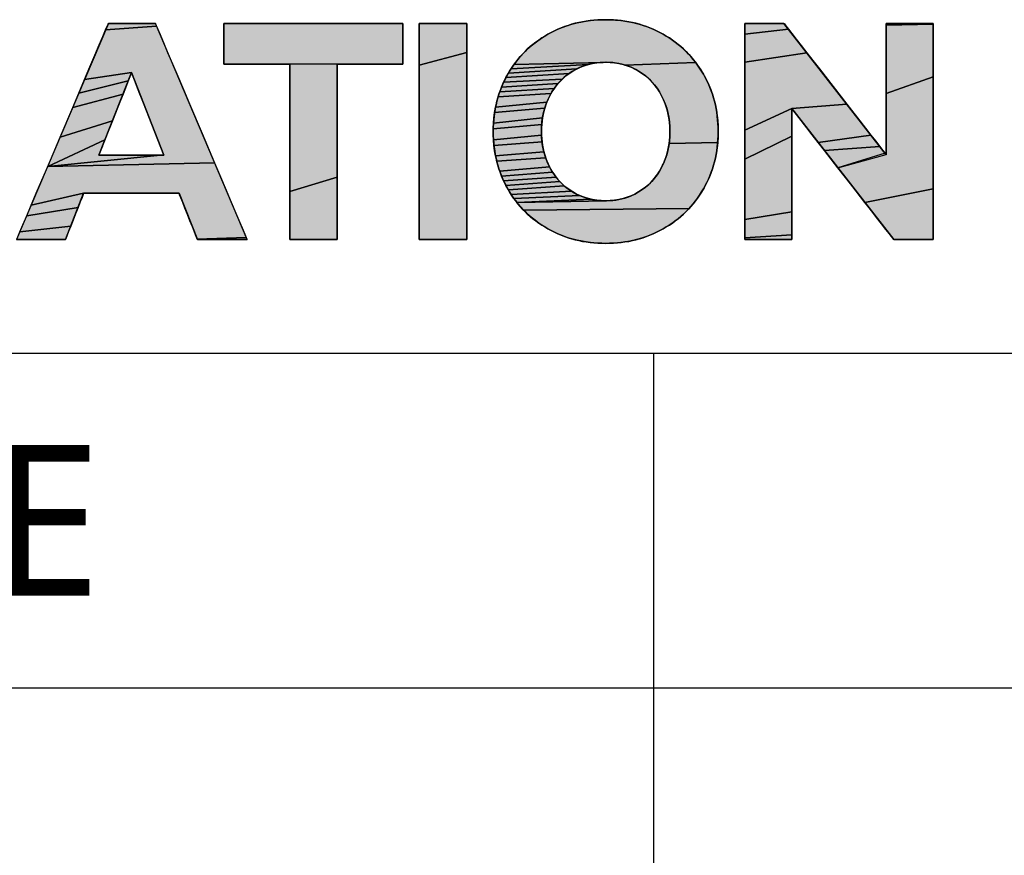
# Model space of a CAD drawing. Header units: millimetres. Extents: x 0 to 1188, y 0 to 840.
# Tile 18 of 38: x 1083 to 1106, y 136 to 156. Entities that reach past the tile are written whole.
import ezdxf

# ---------------------------------------------------------------- set-up
doc = ezdxf.new("R2010")
doc.units = ezdxf.units.MM
doc.header["$LTSCALE"] = 65.34
doc.layers.add('00_TOPRB0700WD-C-FORMAT', color=7, linetype='CONTINUOUS')
doc.styles.add('TEXTSTYLE_2', font='malgun.ttf')

# ---------------------------------------------------------------- blocks, each defined once
blk = doc.blocks.new('MXON2_BL1', base_point=(1078.435, 160.164))
at = {"layer": '00_TOPRB0700WD-C-FORMAT', "linetype": 'Continuous'}
for points in [[(1086.15, 155.753), (1086.211, 155.608), (1086.293, 155.416), (1086.392, 155.182), (1086.506, 154.913), (1086.633, 154.615), (1086.769, 154.293), (1086.913, 153.954), (1087.213, 153.248), (1087.511, 152.545), (1083.526, 152.46), (1086.222, 152.724), (1086.251, 152.724), (1086.274, 152.724), (1086.29, 152.724), (1086.301, 152.724), (1086.304, 152.724), (1086.302, 152.728), (1086.297, 152.742), (1086.289, 152.763), (1086.278, 152.792), (1086.263, 152.828), (1086.247, 152.87), (1086.228, 152.919), (1086.206, 152.974), (1086.158, 153.097), (1086.103, 153.237), (1086.044, 153.389), (1085.981, 153.549), (1085.852, 153.877), (1085.789, 154.037), (1085.73, 154.189), (1085.675, 154.329), (1085.627, 154.453), (1085.605, 154.507), (1085.586, 154.556), (1085.57, 154.598), (1085.555, 154.634), (1085.544, 154.663), (1085.536, 154.685), (1085.531, 154.698), (1085.529, 154.702), (1084.407, 154.536), (1084.536, 154.841), (1084.654, 155.118), (1084.757, 155.361), (1084.843, 155.564), (1084.91, 155.722), (1086.127, 155.806)], [(1086.098, 155.876), (1086.101, 155.868), (1086.111, 155.844), (1086.127, 155.806), (1084.91, 155.722), (1084.954, 155.827), (1084.968, 155.858), (1084.974, 155.874), (1084.979, 155.876), (1085.025, 155.876), (1085.112, 155.876), (1085.232, 155.876), (1085.374, 155.876), (1085.527, 155.876), (1085.68, 155.876), (1085.824, 155.876), (1085.947, 155.876), (1086.039, 155.876), (1086.091, 155.876)], [(1092.01, 155.875), (1092.01, 155.84), (1092.01, 155.768), (1092.01, 155.667), (1092.01, 155.546), (1092.01, 155.414), (1092.01, 155.281), (1092.01, 155.154), (1092.01, 155.045), (1092.01, 154.961), (1092.01, 154.911), (1088.644, 154.902), (1088.428, 154.902), (1088.218, 154.902), (1088.029, 154.902), (1087.876, 154.902), (1087.818, 154.902), (1087.774, 154.902), (1087.746, 154.902), (1087.736, 154.902), (1087.736, 154.925), (1087.736, 154.988), (1087.736, 155.083), (1087.736, 155.2), (1087.736, 155.33), (1087.736, 155.464), (1087.736, 155.593), (1087.736, 155.708), (1087.736, 155.799), (1087.736, 155.858), (1087.738, 155.876), (1087.777, 155.876), (1087.864, 155.876), (1087.994, 155.876), (1088.162, 155.876), (1088.363, 155.876), (1088.592, 155.876), (1088.844, 155.876), (1089.115, 155.876), (1089.689, 155.876), (1090.277, 155.876), (1090.836, 155.876), (1091.093, 155.876), (1091.329, 155.876), (1091.537, 155.876), (1091.714, 155.876), (1091.854, 155.876), (1091.952, 155.876), (1092.004, 155.876)], [(1093.538, 155.876), (1093.538, 155.866), (1093.538, 155.837), (1093.538, 155.789), (1093.538, 155.724), (1093.538, 155.643), (1093.538, 155.547), (1093.538, 155.436), (1093.538, 155.313), (1093.538, 155.178), (1092.401, 154.875), (1092.401, 155.178), (1092.401, 155.313), (1092.401, 155.436), (1092.401, 155.547), (1092.401, 155.643), (1092.401, 155.724), (1092.401, 155.789), (1092.401, 155.837), (1092.401, 155.866), (1092.403, 155.876), (1092.42, 155.876), (1092.453, 155.876), (1092.498, 155.876), (1092.622, 155.876), (1092.776, 155.876), (1092.948, 155.876), (1093.121, 155.876), (1093.281, 155.876), (1093.414, 155.876), (1093.465, 155.876), (1093.504, 155.876), (1093.529, 155.876)], [(1096.691, 155.96), (1096.826, 155.965), (1096.96, 155.963), (1097.093, 155.956), (1097.223, 155.944), (1097.35, 155.926), (1097.475, 155.903), (1097.598, 155.874), (1097.719, 155.84), (1097.837, 155.8), (1097.953, 155.755), (1098.067, 155.704), (1098.178, 155.648), (1098.287, 155.586), (1098.392, 155.521), (1098.492, 155.451), (1098.589, 155.377), (1098.681, 155.298), (1098.769, 155.216), (1098.853, 155.129), (1098.933, 155.039), (1099.009, 154.944), (1097.317, 154.881), (1097.248, 154.9), (1097.177, 154.916), (1097.104, 154.929), (1097.03, 154.938), (1096.955, 154.943), (1096.879, 154.946), (1096.802, 154.945), (1094.669, 154.895), (1094.742, 154.992), (1094.82, 155.085), (1094.901, 155.173), (1094.987, 155.258), (1095.077, 155.338), (1095.171, 155.414), (1095.27, 155.486), (1095.372, 155.554), (1095.479, 155.618), (1095.589, 155.677), (1095.702, 155.73), (1095.817, 155.778), (1095.934, 155.821), (1096.054, 155.858), (1096.177, 155.889), (1096.302, 155.915), (1096.429, 155.936), (1096.559, 155.951)], [(1101.112, 155.876), (1101.129, 155.864), (1101.165, 155.818), (1101.226, 155.739), (1100.182, 155.618), (1100.182, 155.758), (1100.182, 155.846), (1100.182, 155.868), (1100.182, 155.876), (1100.188, 155.876), (1100.229, 155.876), (1100.303, 155.876), (1100.403, 155.876), (1100.519, 155.876), (1100.644, 155.876), (1100.77, 155.876), (1100.888, 155.876), (1100.989, 155.876), (1101.067, 155.876)], [(1104.685, 155.875), (1104.685, 155.861), (1103.563, 155.83), (1103.563, 155.869), (1103.564, 155.876), (1103.599, 155.876), (1103.678, 155.876), (1103.789, 155.876), (1103.923, 155.876), (1104.071, 155.876), (1104.222, 155.876), (1104.367, 155.876), (1104.495, 155.876), (1104.597, 155.876), (1104.664, 155.876)], [(1104.685, 155.832), (1104.685, 155.734), (1104.685, 155.585), (1104.685, 155.391), (1104.685, 155.158), (1104.685, 154.892), (1104.685, 154.598), (1103.563, 154.202), (1103.563, 154.624), (1103.563, 155.025), (1103.563, 155.209), (1103.563, 155.378), (1103.563, 155.528), (1103.563, 155.655), (1103.563, 155.757), (1103.563, 155.83), (1104.685, 155.861)], [(1101.31, 155.632), (1101.413, 155.5), (1101.533, 155.346), (1101.667, 155.173), (1100.182, 154.948), (1100.182, 155.208), (1100.182, 155.433), (1100.182, 155.618), (1101.226, 155.739)], [(1093.538, 155.031), (1093.538, 154.709), (1093.538, 154.357), (1093.538, 153.981), (1093.538, 153.193), (1093.538, 152.414), (1093.538, 152.049), (1093.538, 151.71), (1093.538, 151.407), (1093.538, 151.272), (1093.538, 151.149), (1093.538, 151.038), (1093.538, 150.942), (1093.538, 150.861), (1093.538, 150.796), (1093.538, 150.748), (1093.538, 150.719), (1093.519, 150.709), (1093.487, 150.709), (1093.441, 150.709), (1093.384, 150.709), (1093.243, 150.709), (1093.078, 150.709), (1092.904, 150.709), (1092.735, 150.709), (1092.587, 150.709), (1092.474, 150.709), (1092.435, 150.709), (1092.41, 150.709), (1092.401, 150.709), (1092.401, 150.719), (1092.401, 150.748), (1092.401, 150.796), (1092.401, 150.861), (1092.401, 150.942), (1092.401, 151.038), (1092.401, 151.149), (1092.401, 151.272), (1092.401, 151.407), (1092.401, 151.554), (1092.401, 151.875), (1092.401, 152.228), (1092.401, 152.604), (1092.401, 152.995), (1092.401, 153.787), (1092.401, 154.171), (1092.401, 154.536), (1092.401, 154.875), (1093.538, 155.178)], [(1101.812, 154.986), (1101.967, 154.788), (1102.292, 154.371), (1102.62, 153.95), (1101.306, 153.843), (1100.182, 153.327), (1100.182, 154.017), (1100.182, 154.347), (1100.182, 154.659), (1100.182, 154.948), (1101.667, 155.173)], [(1088.644, 154.902), (1092.01, 154.911), (1092.005, 154.902), (1091.982, 154.902), (1091.942, 154.902), (1091.819, 154.902), (1091.652, 154.902), (1091.454, 154.902), (1091.242, 154.902), (1091.028, 154.902), (1090.828, 154.902), (1090.656, 154.902), (1090.527, 154.902), (1090.483, 154.902), (1090.455, 154.902), (1090.446, 154.902), (1090.446, 154.876), (1090.446, 154.802), (1090.446, 154.684), (1090.446, 154.528), (1090.446, 154.339), (1090.446, 154.121), (1090.446, 153.878), (1090.446, 153.617), (1090.446, 153.342), (1090.446, 152.769), (1090.446, 152.199), (1089.309, 151.861), (1089.309, 152.41), (1089.309, 152.986), (1089.309, 153.55), (1089.309, 153.815), (1089.309, 154.062), (1089.309, 154.287), (1089.309, 154.484), (1089.309, 154.649), (1089.309, 154.776), (1089.309, 154.862), (1089.309, 154.9), (1089.303, 154.902), (1089.28, 154.902), (1089.24, 154.902), (1089.185, 154.902), (1089.037, 154.902), (1088.852, 154.902)], [(1096.233, 154.819), (1096.168, 154.788), (1094.535, 154.689), (1094.6, 154.794), (1096.437, 154.891), (1096.367, 154.87), (1096.3, 154.846)], [(1096.507, 154.909), (1096.437, 154.891), (1094.6, 154.794), (1094.669, 154.895), (1096.802, 154.945), (1096.726, 154.941), (1096.652, 154.934), (1096.579, 154.923)], [(1097.317, 154.881), (1099.009, 154.944), (1099.08, 154.845), (1099.148, 154.742), (1099.211, 154.635), (1099.27, 154.524), (1099.322, 154.412), (1099.369, 154.297), (1099.411, 154.18), (1099.447, 154.06), (1099.477, 153.938), (1099.502, 153.814), (1099.522, 153.687), (1099.536, 153.558), (1099.544, 153.427), (1099.547, 153.293), (1099.544, 153.159), (1099.536, 153.027), (1098.376, 153.004), (1098.385, 153.084), (1098.392, 153.167), (1098.395, 153.25), (1098.395, 153.335), (1098.392, 153.419), (1098.385, 153.501), (1098.376, 153.581), (1098.363, 153.66), (1098.347, 153.737), (1098.329, 153.812), (1098.306, 153.886), (1098.281, 153.958), (1098.253, 154.029), (1098.221, 154.098), (1098.187, 154.165), (1098.15, 154.23), (1098.11, 154.293), (1098.068, 154.352), (1098.024, 154.41), (1097.977, 154.464), (1097.928, 154.516), (1097.876, 154.565), (1097.822, 154.612), (1097.766, 154.656), (1097.707, 154.697), (1097.646, 154.736), (1097.583, 154.771), (1097.518, 154.804), (1097.453, 154.833), (1097.386, 154.859)], [(1085.471, 154.556), (1085.452, 154.507), (1084.268, 154.21), (1084.407, 154.536), (1085.529, 154.702), (1085.527, 154.698), (1085.522, 154.685), (1085.513, 154.663), (1085.502, 154.634), (1085.488, 154.598)], [(1095.87, 154.589), (1095.817, 154.541), (1094.42, 154.469), (1094.475, 154.58), (1095.983, 154.677), (1095.925, 154.634)], [(1096.043, 154.717), (1095.983, 154.677), (1094.475, 154.58), (1094.535, 154.689), (1096.168, 154.788), (1096.105, 154.754)], [(1104.685, 154.282), (1104.685, 153.606), (1104.685, 152.91), (1104.685, 152.238), (1104.685, 151.926), (1103.054, 151.599), (1102.739, 152.003), (1102.41, 152.426), (1103.56, 152.742), (1103.563, 152.746), (1103.563, 152.786), (1103.563, 152.858), (1103.563, 152.96), (1103.563, 153.087), (1103.563, 153.237), (1103.563, 153.406), (1103.563, 153.787), (1103.563, 154.202), (1104.685, 154.598)], [(1085.381, 154.329), (1085.326, 154.189), (1084.123, 153.867), (1084.268, 154.21), (1085.452, 154.507), (1085.43, 154.453)], [(1095.673, 154.381), (1095.63, 154.323), (1094.327, 154.239), (1094.371, 154.355), (1095.719, 154.437)], [(1095.767, 154.49), (1095.719, 154.437), (1094.371, 154.355), (1094.42, 154.469), (1095.817, 154.541)], [(1085.203, 153.877), (1085.073, 153.549), (1083.822, 153.159), (1084.123, 153.867), (1085.326, 154.189), (1085.266, 154.037)], [(1095.515, 154.132), (1095.482, 154.064), (1095.452, 153.994), (1094.228, 153.877), (1094.255, 154), (1094.288, 154.12), (1095.551, 154.198)], [(1095.589, 154.262), (1095.551, 154.198), (1094.288, 154.12), (1094.327, 154.239), (1095.63, 154.323)], [(1095.425, 153.923), (1095.401, 153.85), (1094.206, 153.751), (1094.228, 153.877), (1095.452, 153.994)], [(1101.306, 153.843), (1102.62, 153.95), (1102.929, 153.552), (1103.071, 153.371), (1103.199, 153.206), (1101.937, 153.033), (1101.796, 153.214), (1101.667, 153.38), (1101.554, 153.525), (1101.458, 153.648), (1101.383, 153.744), (1101.332, 153.811)], [(1095.381, 153.775), (1095.364, 153.699), (1095.349, 153.621), (1094.179, 153.493), (1094.19, 153.623), (1094.206, 153.751), (1095.401, 153.85)], [(1101.304, 153.348), (1101.304, 153.179), (1100.182, 152.636), (1100.182, 153.327), (1101.306, 153.843), (1101.304, 153.84), (1101.304, 153.8), (1101.304, 153.727), (1101.304, 153.626), (1101.304, 153.498)], [(1084.949, 153.237), (1084.894, 153.097), (1083.526, 152.46), (1083.822, 153.159), (1085.073, 153.549), (1085.009, 153.389)], [(1095.338, 153.541), (1095.33, 153.46), (1094.173, 153.36), (1094.179, 153.493), (1095.349, 153.621)], [(1095.326, 153.377), (1095.324, 153.293), (1095.326, 153.208), (1094.179, 153.093), (1094.173, 153.225), (1094.173, 153.36), (1095.33, 153.46)], [(1095.33, 153.125), (1095.338, 153.044), (1094.19, 152.962), (1094.179, 153.093), (1095.326, 153.208)], [(1101.304, 152.995), (1101.304, 152.594), (1101.304, 152.172), (1101.304, 151.757), (1101.304, 151.376), (1100.182, 151.194), (1100.182, 151.427), (1100.182, 151.693), (1100.182, 151.987), (1100.182, 152.303), (1100.182, 152.636), (1101.304, 153.179)], [(1103.313, 153.06), (1103.408, 152.937), (1102.089, 152.839), (1101.937, 153.033), (1103.199, 153.206)], [(1086.222, 152.724), (1083.526, 152.46), (1084.894, 153.097), (1084.845, 152.974), (1084.824, 152.919), (1084.804, 152.87), (1084.788, 152.828), (1084.773, 152.792), (1084.762, 152.763), (1084.753, 152.742), (1084.748, 152.728), (1084.747, 152.724), (1084.75, 152.724), (1084.76, 152.724), (1084.777, 152.724), (1084.8, 152.724), (1084.828, 152.724), (1084.862, 152.724), (1084.943, 152.724), (1085.04, 152.724), (1085.15, 152.724), (1085.27, 152.724), (1085.396, 152.724), (1085.655, 152.724), (1085.781, 152.724), (1085.9, 152.724), (1086.01, 152.724), (1086.108, 152.724), (1086.189, 152.724)], [(1095.349, 152.964), (1095.364, 152.886), (1095.381, 152.81), (1094.228, 152.709), (1094.206, 152.834), (1094.19, 152.962), (1095.338, 153.044)], [(1098.376, 153.004), (1099.536, 153.027), (1099.522, 152.898), (1099.502, 152.771), (1099.477, 152.647), (1099.447, 152.525), (1099.411, 152.405), (1099.369, 152.288), (1099.322, 152.173), (1099.27, 152.06), (1099.211, 151.95), (1099.148, 151.843), (1099.08, 151.74), (1099.009, 151.641), (1098.933, 151.546), (1098.853, 151.456), (1094.901, 151.412), (1094.82, 151.501), (1094.742, 151.593), (1096.879, 151.639), (1096.955, 151.641), (1097.03, 151.647), (1097.104, 151.656), (1097.177, 151.669), (1097.248, 151.685), (1097.317, 151.704), (1097.386, 151.726), (1097.453, 151.752), (1097.518, 151.781), (1097.583, 151.813), (1097.646, 151.849), (1097.707, 151.888), (1097.766, 151.929), (1097.822, 151.973), (1097.876, 152.02), (1097.928, 152.069), (1097.977, 152.121), (1098.024, 152.176), (1098.068, 152.233), (1098.11, 152.292), (1098.15, 152.355), (1098.187, 152.42), (1098.221, 152.487), (1098.253, 152.556), (1098.281, 152.626), (1098.306, 152.699), (1098.329, 152.773), (1098.347, 152.848), (1098.363, 152.925)], [(1103.483, 152.841), (1103.535, 152.775), (1102.41, 152.426), (1102.089, 152.839), (1103.408, 152.937)], [(1095.401, 152.735), (1095.425, 152.662), (1094.255, 152.585), (1094.228, 152.709), (1095.381, 152.81)], [(1087.511, 152.545), (1087.653, 152.21), (1087.788, 151.893), (1087.911, 151.601), (1088.022, 151.341), (1088.117, 151.117), (1088.194, 150.936), (1088.25, 150.804), (1088.269, 150.758), (1087.096, 150.724), (1087.071, 150.786), (1087.032, 150.885), (1086.982, 151.013), (1086.925, 151.158), (1086.865, 151.31), (1086.806, 151.459), (1086.753, 151.594), (1086.709, 151.706), (1086.679, 151.783), (1086.666, 151.816), (1086.658, 151.816), (1086.624, 151.816), (1086.566, 151.816), (1086.486, 151.816), (1086.387, 151.816), (1086.272, 151.816), (1086.003, 151.816), (1085.702, 151.816), (1085.388, 151.816), (1085.084, 151.816), (1084.81, 151.816), (1084.691, 151.816), (1084.588, 151.816), (1084.503, 151.816), (1084.439, 151.816), (1084.399, 151.816), (1084.385, 151.816), (1083.132, 151.533), (1083.253, 151.818), (1083.385, 152.128), (1083.526, 152.46)], [(1095.452, 152.591), (1095.482, 152.521), (1095.515, 152.453), (1094.327, 152.346), (1094.288, 152.464), (1094.255, 152.585), (1095.425, 152.662)], [(1095.551, 152.387), (1095.589, 152.323), (1094.371, 152.23), (1094.327, 152.346), (1095.515, 152.453)], [(1095.63, 152.262), (1095.673, 152.204), (1094.42, 152.116), (1094.371, 152.23), (1095.589, 152.323)], [(1090.446, 151.927), (1090.446, 151.67), (1090.446, 151.433), (1090.446, 151.221), (1090.446, 151.04), (1090.446, 150.893), (1090.446, 150.786), (1090.446, 150.723), (1090.445, 150.709), (1090.435, 150.709), (1090.377, 150.709), (1090.279, 150.709), (1090.151, 150.709), (1090.004, 150.709), (1089.848, 150.709), (1089.694, 150.709), (1089.553, 150.709), (1089.435, 150.709), (1089.35, 150.709), (1089.31, 150.709), (1089.309, 150.715), (1089.309, 150.766), (1089.309, 150.862), (1089.309, 151), (1089.309, 151.173), (1089.309, 151.378), (1089.309, 151.608), (1089.309, 151.861), (1090.446, 152.199)], [(1095.719, 152.148), (1095.767, 152.095), (1094.475, 152.005), (1094.42, 152.116), (1095.673, 152.204)], [(1095.817, 152.044), (1095.87, 151.996), (1094.535, 151.896), (1094.475, 152.005), (1095.767, 152.095)], [(1095.983, 151.908), (1096.043, 151.868), (1094.6, 151.791), (1094.535, 151.896), (1095.87, 151.996), (1095.925, 151.951)], [(1084.304, 151.61), (1084.251, 151.477), (1083.026, 151.281), (1083.132, 151.533), (1084.385, 151.816), (1084.374, 151.79), (1084.346, 151.718)], [(1096.168, 151.797), (1096.233, 151.766), (1094.669, 151.69), (1094.6, 151.791), (1096.043, 151.868), (1096.105, 151.831)], [(1096.437, 151.694), (1096.507, 151.676), (1094.742, 151.593), (1094.669, 151.69), (1096.233, 151.766), (1096.3, 151.739), (1096.367, 151.715)], [(1104.685, 151.637), (1104.685, 151.377), (1104.685, 151.152), (1104.685, 150.966), (1104.685, 150.827), (1104.685, 150.739), (1104.685, 150.717), (1104.685, 150.709), (1104.663, 150.709), (1104.604, 150.709), (1104.516, 150.709), (1104.407, 150.709), (1104.285, 150.709), (1104.159, 150.709), (1104.036, 150.709), (1103.926, 150.709), (1103.835, 150.709), (1103.773, 150.709), (1103.747, 150.709), (1103.738, 150.721), (1103.702, 150.767), (1103.64, 150.846), (1103.557, 150.953), (1103.454, 151.085), (1103.334, 151.239), (1103.2, 151.412), (1103.054, 151.599), (1104.685, 151.926)], [(1096.879, 151.639), (1094.742, 151.593), (1096.507, 151.676), (1096.579, 151.662), (1096.652, 151.651), (1096.726, 151.644), (1096.802, 151.64)], [(1084.193, 151.329), (1084.134, 151.177), (1084.076, 151.03), (1082.863, 150.898), (1082.935, 151.067), (1083.026, 151.281), (1084.251, 151.477)], [(1098.853, 151.456), (1098.769, 151.369), (1098.681, 151.287), (1098.589, 151.209), (1098.492, 151.134), (1098.392, 151.065), (1098.287, 150.999), (1098.178, 150.937), (1098.067, 150.881), (1097.953, 150.83), (1097.837, 150.785), (1097.719, 150.745), (1097.598, 150.711), (1097.475, 150.682), (1097.35, 150.659), (1097.223, 150.641), (1097.093, 150.629), (1096.96, 150.622), (1096.826, 150.62), (1096.691, 150.625), (1096.559, 150.634), (1096.429, 150.649), (1096.302, 150.67), (1096.177, 150.696), (1096.054, 150.727), (1095.934, 150.764), (1095.817, 150.807), (1095.702, 150.855), (1095.589, 150.908), (1095.479, 150.967), (1095.372, 151.031), (1095.27, 151.099), (1095.171, 151.171), (1095.077, 151.247), (1094.987, 151.327), (1094.901, 151.412)], [(1101.304, 151.207), (1101.304, 151.057), (1101.304, 150.93), (1101.304, 150.828), (1100.182, 150.753), (1100.182, 150.851), (1100.182, 151), (1100.182, 151.194), (1101.304, 151.376)], [(1084.025, 150.9), (1083.984, 150.796), (1083.958, 150.729), (1083.949, 150.709), (1083.915, 150.709), (1083.833, 150.709), (1083.716, 150.709), (1083.573, 150.709), (1083.416, 150.709), (1083.256, 150.709), (1083.103, 150.709), (1082.969, 150.709), (1082.864, 150.709), (1082.799, 150.709), (1082.785, 150.709), (1082.786, 150.717), (1082.796, 150.741), (1082.813, 150.779), (1082.863, 150.898), (1084.076, 151.03)], [(1101.304, 150.755), (1101.304, 150.716), (1101.291, 150.709), (1101.233, 150.709), (1101.137, 150.709), (1101.013, 150.709), (1100.871, 150.709), (1100.72, 150.709), (1100.571, 150.709), (1100.433, 150.709), (1100.317, 150.709), (1100.231, 150.709), (1100.186, 150.709), (1100.182, 150.71), (1100.182, 150.724), (1100.182, 150.753), (1101.304, 150.828)], [(1088.282, 150.727), (1088.289, 150.711), (1088.29, 150.709), (1088.279, 150.709), (1088.218, 150.709), (1088.116, 150.709), (1087.982, 150.709), (1087.828, 150.709), (1087.665, 150.709), (1087.504, 150.709), (1087.357, 150.709), (1087.233, 150.709), (1087.145, 150.709), (1087.104, 150.709), (1087.096, 150.724), (1088.269, 150.758)]]:
    blk.add_hatch(color=2, dxfattribs=at).paths.add_polyline_path(points)
at = {"layer": '00_TOPRB0700WD-C-FORMAT', "color": 2, "linetype": 'Continuous'}
for points in [[(1086.15, 155.753), (1086.211, 155.608), (1086.293, 155.416), (1086.392, 155.182), (1086.506, 154.913), (1086.633, 154.615), (1086.769, 154.293), (1086.913, 153.954), (1087.213, 153.248), (1087.511, 152.545), (1083.526, 152.46), (1086.222, 152.724), (1086.251, 152.724), (1086.274, 152.724), (1086.29, 152.724), (1086.301, 152.724), (1086.304, 152.724), (1086.302, 152.728), (1086.297, 152.742), (1086.289, 152.763), (1086.278, 152.792), (1086.263, 152.828), (1086.247, 152.87), (1086.228, 152.919), (1086.206, 152.974), (1086.158, 153.097), (1086.103, 153.237), (1086.044, 153.389), (1085.981, 153.549), (1085.852, 153.877), (1085.789, 154.037), (1085.73, 154.189), (1085.675, 154.329), (1085.627, 154.453), (1085.605, 154.507), (1085.586, 154.556), (1085.57, 154.598), (1085.555, 154.634), (1085.544, 154.663), (1085.536, 154.685), (1085.531, 154.698), (1085.529, 154.702), (1084.407, 154.536), (1084.536, 154.841), (1084.654, 155.118), (1084.757, 155.361), (1084.843, 155.564), (1084.91, 155.722), (1086.127, 155.806), (1086.15, 155.753)], [(1086.098, 155.876), (1086.101, 155.868), (1086.111, 155.844), (1086.127, 155.806), (1084.91, 155.722), (1084.954, 155.827), (1084.968, 155.858), (1084.974, 155.874), (1084.979, 155.876), (1085.025, 155.876), (1085.112, 155.876), (1085.232, 155.876), (1085.374, 155.876), (1085.527, 155.876), (1085.68, 155.876), (1085.824, 155.876), (1085.947, 155.876), (1086.039, 155.876), (1086.091, 155.876), (1086.098, 155.876)], [(1092.01, 155.875), (1092.01, 155.84), (1092.01, 155.768), (1092.01, 155.667), (1092.01, 155.546), (1092.01, 155.414), (1092.01, 155.281), (1092.01, 155.154), (1092.01, 155.045), (1092.01, 154.961), (1092.01, 154.911), (1088.644, 154.902), (1088.428, 154.902), (1088.218, 154.902), (1088.029, 154.902), (1087.876, 154.902), (1087.818, 154.902), (1087.774, 154.902), (1087.746, 154.902), (1087.736, 154.902), (1087.736, 154.925), (1087.736, 154.988), (1087.736, 155.083), (1087.736, 155.2), (1087.736, 155.33), (1087.736, 155.464), (1087.736, 155.593), (1087.736, 155.708), (1087.736, 155.799), (1087.736, 155.858), (1087.738, 155.876), (1087.777, 155.876), (1087.864, 155.876), (1087.994, 155.876), (1088.162, 155.876), (1088.363, 155.876), (1088.592, 155.876), (1088.844, 155.876), (1089.115, 155.876), (1089.689, 155.876), (1090.277, 155.876), (1090.836, 155.876), (1091.093, 155.876), (1091.329, 155.876), (1091.537, 155.876), (1091.714, 155.876), (1091.854, 155.876), (1091.952, 155.876), (1092.004, 155.876), (1092.01, 155.875)], [(1093.538, 155.876), (1093.538, 155.866), (1093.538, 155.837), (1093.538, 155.789), (1093.538, 155.724), (1093.538, 155.643), (1093.538, 155.547), (1093.538, 155.436), (1093.538, 155.313), (1093.538, 155.178), (1092.401, 154.875), (1092.401, 155.178), (1092.401, 155.313), (1092.401, 155.436), (1092.401, 155.547), (1092.401, 155.643), (1092.401, 155.724), (1092.401, 155.789), (1092.401, 155.837), (1092.401, 155.866), (1092.403, 155.876), (1092.42, 155.876), (1092.453, 155.876), (1092.498, 155.876), (1092.622, 155.876), (1092.776, 155.876), (1092.948, 155.876), (1093.121, 155.876), (1093.281, 155.876), (1093.414, 155.876), (1093.465, 155.876), (1093.504, 155.876), (1093.529, 155.876), (1093.538, 155.876)], [(1096.691, 155.96), (1096.826, 155.965), (1096.96, 155.963), (1097.093, 155.956), (1097.223, 155.944), (1097.35, 155.926), (1097.475, 155.903), (1097.598, 155.874), (1097.719, 155.84), (1097.837, 155.8), (1097.953, 155.755), (1098.067, 155.704), (1098.178, 155.648), (1098.287, 155.586), (1098.392, 155.521), (1098.492, 155.451), (1098.589, 155.377), (1098.681, 155.298), (1098.769, 155.216), (1098.853, 155.129), (1098.933, 155.039), (1099.009, 154.944), (1097.317, 154.881), (1097.248, 154.9), (1097.177, 154.916), (1097.104, 154.929), (1097.03, 154.938), (1096.955, 154.943), (1096.879, 154.946), (1096.802, 154.945), (1094.669, 154.895), (1094.742, 154.992), (1094.82, 155.085), (1094.901, 155.173), (1094.987, 155.258), (1095.077, 155.338), (1095.171, 155.414), (1095.27, 155.486), (1095.372, 155.554), (1095.479, 155.618), (1095.589, 155.677), (1095.702, 155.73), (1095.817, 155.778), (1095.934, 155.821), (1096.054, 155.858), (1096.177, 155.889), (1096.302, 155.915), (1096.429, 155.936), (1096.559, 155.951), (1096.691, 155.96)], [(1101.112, 155.876), (1101.129, 155.864), (1101.165, 155.818), (1101.226, 155.739), (1100.182, 155.618), (1100.182, 155.758), (1100.182, 155.846), (1100.182, 155.868), (1100.182, 155.876), (1100.188, 155.876), (1100.229, 155.876), (1100.303, 155.876), (1100.403, 155.876), (1100.519, 155.876), (1100.644, 155.876), (1100.77, 155.876), (1100.888, 155.876), (1100.989, 155.876), (1101.067, 155.876), (1101.112, 155.876)], [(1104.685, 155.875), (1104.685, 155.861), (1103.563, 155.83), (1103.563, 155.869), (1103.564, 155.876), (1103.599, 155.876), (1103.678, 155.876), (1103.789, 155.876), (1103.923, 155.876), (1104.071, 155.876), (1104.222, 155.876), (1104.367, 155.876), (1104.495, 155.876), (1104.597, 155.876), (1104.664, 155.876), (1104.685, 155.875)], [(1104.685, 155.832), (1104.685, 155.734), (1104.685, 155.585), (1104.685, 155.391), (1104.685, 155.158), (1104.685, 154.892), (1104.685, 154.598), (1103.563, 154.202), (1103.563, 154.624), (1103.563, 155.025), (1103.563, 155.209), (1103.563, 155.378), (1103.563, 155.528), (1103.563, 155.655), (1103.563, 155.757), (1103.563, 155.83), (1104.685, 155.861), (1104.685, 155.832)], [(1101.31, 155.632), (1101.413, 155.5), (1101.533, 155.346), (1101.667, 155.173), (1100.182, 154.948), (1100.182, 155.208), (1100.182, 155.433), (1100.182, 155.618), (1101.226, 155.739), (1101.31, 155.632)], [(1093.538, 155.031), (1093.538, 154.709), (1093.538, 154.357), (1093.538, 153.981), (1093.538, 153.193), (1093.538, 152.414), (1093.538, 152.049), (1093.538, 151.71), (1093.538, 151.407), (1093.538, 151.272), (1093.538, 151.149), (1093.538, 151.038), (1093.538, 150.942), (1093.538, 150.861), (1093.538, 150.796), (1093.538, 150.748), (1093.538, 150.719), (1093.519, 150.709), (1093.487, 150.709), (1093.441, 150.709), (1093.384, 150.709), (1093.243, 150.709), (1093.078, 150.709), (1092.904, 150.709), (1092.735, 150.709), (1092.587, 150.709), (1092.474, 150.709), (1092.435, 150.709), (1092.41, 150.709), (1092.401, 150.709), (1092.401, 150.719), (1092.401, 150.748), (1092.401, 150.796), (1092.401, 150.861), (1092.401, 150.942), (1092.401, 151.038), (1092.401, 151.149), (1092.401, 151.272), (1092.401, 151.407), (1092.401, 151.554), (1092.401, 151.875), (1092.401, 152.228), (1092.401, 152.604), (1092.401, 152.995), (1092.401, 153.787), (1092.401, 154.171), (1092.401, 154.536), (1092.401, 154.875), (1093.538, 155.178), (1093.538, 155.031)], [(1101.812, 154.986), (1101.967, 154.788), (1102.292, 154.371), (1102.62, 153.95), (1101.306, 153.843), (1100.182, 153.327), (1100.182, 154.017), (1100.182, 154.347), (1100.182, 154.659), (1100.182, 154.948), (1101.667, 155.173), (1101.812, 154.986)], [(1088.644, 154.902), (1092.01, 154.911), (1092.005, 154.902), (1091.982, 154.902), (1091.942, 154.902), (1091.819, 154.902), (1091.652, 154.902), (1091.454, 154.902), (1091.242, 154.902), (1091.028, 154.902), (1090.828, 154.902), (1090.656, 154.902), (1090.527, 154.902), (1090.483, 154.902), (1090.455, 154.902), (1090.446, 154.902), (1090.446, 154.876), (1090.446, 154.802), (1090.446, 154.684), (1090.446, 154.528), (1090.446, 154.339), (1090.446, 154.121), (1090.446, 153.878), (1090.446, 153.617), (1090.446, 153.342), (1090.446, 152.769), (1090.446, 152.199), (1089.309, 151.861), (1089.309, 152.41), (1089.309, 152.986), (1089.309, 153.55), (1089.309, 153.815), (1089.309, 154.062), (1089.309, 154.287), (1089.309, 154.484), (1089.309, 154.649), (1089.309, 154.776), (1089.309, 154.862), (1089.309, 154.9), (1089.303, 154.902), (1089.28, 154.902), (1089.24, 154.902), (1089.185, 154.902), (1089.037, 154.902), (1088.852, 154.902), (1088.644, 154.902)], [(1096.233, 154.819), (1096.168, 154.788), (1094.535, 154.689), (1094.6, 154.794), (1096.437, 154.891), (1096.367, 154.87), (1096.3, 154.846), (1096.233, 154.819)], [(1096.507, 154.909), (1096.437, 154.891), (1094.6, 154.794), (1094.669, 154.895), (1096.802, 154.945), (1096.726, 154.941), (1096.652, 154.934), (1096.579, 154.923), (1096.507, 154.909)], [(1097.317, 154.881), (1099.009, 154.944), (1099.08, 154.845), (1099.148, 154.742), (1099.211, 154.635), (1099.27, 154.524), (1099.322, 154.412), (1099.369, 154.297), (1099.411, 154.18), (1099.447, 154.06), (1099.477, 153.938), (1099.502, 153.814), (1099.522, 153.687), (1099.536, 153.558), (1099.544, 153.427), (1099.547, 153.293), (1099.544, 153.159), (1099.536, 153.027), (1098.376, 153.004), (1098.385, 153.084), (1098.392, 153.167), (1098.395, 153.25), (1098.395, 153.335), (1098.392, 153.419), (1098.385, 153.501), (1098.376, 153.581), (1098.363, 153.66), (1098.347, 153.737), (1098.329, 153.812), (1098.306, 153.886), (1098.281, 153.958), (1098.253, 154.029), (1098.221, 154.098), (1098.187, 154.165), (1098.15, 154.23), (1098.11, 154.293), (1098.068, 154.352), (1098.024, 154.41), (1097.977, 154.464), (1097.928, 154.516), (1097.876, 154.565), (1097.822, 154.612), (1097.766, 154.656), (1097.707, 154.697), (1097.646, 154.736), (1097.583, 154.771), (1097.518, 154.804), (1097.453, 154.833), (1097.386, 154.859), (1097.317, 154.881)], [(1085.471, 154.556), (1085.452, 154.507), (1084.268, 154.21), (1084.407, 154.536), (1085.529, 154.702), (1085.527, 154.698), (1085.522, 154.685), (1085.513, 154.663), (1085.502, 154.634), (1085.488, 154.598), (1085.471, 154.556)], [(1095.87, 154.589), (1095.817, 154.541), (1094.42, 154.469), (1094.475, 154.58), (1095.983, 154.677), (1095.925, 154.634), (1095.87, 154.589)], [(1096.043, 154.717), (1095.983, 154.677), (1094.475, 154.58), (1094.535, 154.689), (1096.168, 154.788), (1096.105, 154.754), (1096.043, 154.717)], [(1104.685, 154.282), (1104.685, 153.606), (1104.685, 152.91), (1104.685, 152.238), (1104.685, 151.926), (1103.054, 151.599), (1102.739, 152.003), (1102.41, 152.426), (1103.56, 152.742), (1103.563, 152.746), (1103.563, 152.786), (1103.563, 152.858), (1103.563, 152.96), (1103.563, 153.087), (1103.563, 153.237), (1103.563, 153.406), (1103.563, 153.787), (1103.563, 154.202), (1104.685, 154.598), (1104.685, 154.282)], [(1085.381, 154.329), (1085.326, 154.189), (1084.123, 153.867), (1084.268, 154.21), (1085.452, 154.507), (1085.43, 154.453), (1085.381, 154.329)], [(1095.673, 154.381), (1095.63, 154.323), (1094.327, 154.239), (1094.371, 154.355), (1095.719, 154.437), (1095.673, 154.381)], [(1095.767, 154.49), (1095.719, 154.437), (1094.371, 154.355), (1094.42, 154.469), (1095.817, 154.541), (1095.767, 154.49)], [(1085.203, 153.877), (1085.073, 153.549), (1083.822, 153.159), (1084.123, 153.867), (1085.326, 154.189), (1085.266, 154.037), (1085.203, 153.877)], [(1095.515, 154.132), (1095.482, 154.064), (1095.452, 153.994), (1094.228, 153.877), (1094.255, 154), (1094.288, 154.12), (1095.551, 154.198), (1095.515, 154.132)], [(1095.589, 154.262), (1095.551, 154.198), (1094.288, 154.12), (1094.327, 154.239), (1095.63, 154.323), (1095.589, 154.262)], [(1095.425, 153.923), (1095.401, 153.85), (1094.206, 153.751), (1094.228, 153.877), (1095.452, 153.994), (1095.425, 153.923)], [(1101.306, 153.843), (1102.62, 153.95), (1102.929, 153.552), (1103.071, 153.371), (1103.199, 153.206), (1101.937, 153.033), (1101.796, 153.214), (1101.667, 153.38), (1101.554, 153.525), (1101.458, 153.648), (1101.383, 153.744), (1101.332, 153.811), (1101.306, 153.843)], [(1095.381, 153.775), (1095.364, 153.699), (1095.349, 153.621), (1094.179, 153.493), (1094.19, 153.623), (1094.206, 153.751), (1095.401, 153.85), (1095.381, 153.775)], [(1101.304, 153.348), (1101.304, 153.179), (1100.182, 152.636), (1100.182, 153.327), (1101.306, 153.843), (1101.304, 153.84), (1101.304, 153.8), (1101.304, 153.727), (1101.304, 153.626), (1101.304, 153.498), (1101.304, 153.348)], [(1084.949, 153.237), (1084.894, 153.097), (1083.526, 152.46), (1083.822, 153.159), (1085.073, 153.549), (1085.009, 153.389), (1084.949, 153.237)], [(1095.338, 153.541), (1095.33, 153.46), (1094.173, 153.36), (1094.179, 153.493), (1095.349, 153.621), (1095.338, 153.541)], [(1095.326, 153.377), (1095.324, 153.293), (1095.326, 153.208), (1094.179, 153.093), (1094.173, 153.225), (1094.173, 153.36), (1095.33, 153.46), (1095.326, 153.377)], [(1095.33, 153.125), (1095.338, 153.044), (1094.19, 152.962), (1094.179, 153.093), (1095.326, 153.208), (1095.33, 153.125)], [(1101.304, 152.995), (1101.304, 152.594), (1101.304, 152.172), (1101.304, 151.757), (1101.304, 151.376), (1100.182, 151.194), (1100.182, 151.427), (1100.182, 151.693), (1100.182, 151.987), (1100.182, 152.303), (1100.182, 152.636), (1101.304, 153.179), (1101.304, 152.995)], [(1103.313, 153.06), (1103.408, 152.937), (1102.089, 152.839), (1101.937, 153.033), (1103.199, 153.206), (1103.313, 153.06)], [(1086.222, 152.724), (1083.526, 152.46), (1084.894, 153.097), (1084.845, 152.974), (1084.824, 152.919), (1084.804, 152.87), (1084.788, 152.828), (1084.773, 152.792), (1084.762, 152.763), (1084.753, 152.742), (1084.748, 152.728), (1084.747, 152.724), (1084.75, 152.724), (1084.76, 152.724), (1084.777, 152.724), (1084.8, 152.724), (1084.828, 152.724), (1084.862, 152.724), (1084.943, 152.724), (1085.04, 152.724), (1085.15, 152.724), (1085.27, 152.724), (1085.396, 152.724), (1085.655, 152.724), (1085.781, 152.724), (1085.9, 152.724), (1086.01, 152.724), (1086.108, 152.724), (1086.189, 152.724), (1086.222, 152.724)], [(1095.349, 152.964), (1095.364, 152.886), (1095.381, 152.81), (1094.228, 152.709), (1094.206, 152.834), (1094.19, 152.962), (1095.338, 153.044), (1095.349, 152.964)], [(1098.376, 153.004), (1099.536, 153.027), (1099.522, 152.898), (1099.502, 152.771), (1099.477, 152.647), (1099.447, 152.525), (1099.411, 152.405), (1099.369, 152.288), (1099.322, 152.173), (1099.27, 152.06), (1099.211, 151.95), (1099.148, 151.843), (1099.08, 151.74), (1099.009, 151.641), (1098.933, 151.546), (1098.853, 151.456), (1094.901, 151.412), (1094.82, 151.501), (1094.742, 151.593), (1096.879, 151.639), (1096.955, 151.641), (1097.03, 151.647), (1097.104, 151.656), (1097.177, 151.669), (1097.248, 151.685), (1097.317, 151.704), (1097.386, 151.726), (1097.453, 151.752), (1097.518, 151.781), (1097.583, 151.813), (1097.646, 151.849), (1097.707, 151.888), (1097.766, 151.929), (1097.822, 151.973), (1097.876, 152.02), (1097.928, 152.069), (1097.977, 152.121), (1098.024, 152.176), (1098.068, 152.233), (1098.11, 152.292), (1098.15, 152.355), (1098.187, 152.42), (1098.221, 152.487), (1098.253, 152.556), (1098.281, 152.626), (1098.306, 152.699), (1098.329, 152.773), (1098.347, 152.848), (1098.363, 152.925), (1098.376, 153.004)], [(1103.483, 152.841), (1103.535, 152.775), (1102.41, 152.426), (1102.089, 152.839), (1103.408, 152.937), (1103.483, 152.841)], [(1095.401, 152.735), (1095.425, 152.662), (1094.255, 152.585), (1094.228, 152.709), (1095.381, 152.81), (1095.401, 152.735)], [(1087.511, 152.545), (1087.653, 152.21), (1087.788, 151.893), (1087.911, 151.601), (1088.022, 151.341), (1088.117, 151.117), (1088.194, 150.936), (1088.25, 150.804), (1088.269, 150.758), (1087.096, 150.724), (1087.071, 150.786), (1087.032, 150.885), (1086.982, 151.013), (1086.925, 151.158), (1086.865, 151.31), (1086.806, 151.459), (1086.753, 151.594), (1086.709, 151.706), (1086.679, 151.783), (1086.666, 151.816), (1086.658, 151.816), (1086.624, 151.816), (1086.566, 151.816), (1086.486, 151.816), (1086.387, 151.816), (1086.272, 151.816), (1086.003, 151.816), (1085.702, 151.816), (1085.388, 151.816), (1085.084, 151.816), (1084.81, 151.816), (1084.691, 151.816), (1084.588, 151.816), (1084.503, 151.816), (1084.439, 151.816), (1084.399, 151.816), (1084.385, 151.816), (1083.132, 151.533), (1083.253, 151.818), (1083.385, 152.128), (1083.526, 152.46), (1087.511, 152.545)], [(1095.452, 152.591), (1095.482, 152.521), (1095.515, 152.453), (1094.327, 152.346), (1094.288, 152.464), (1094.255, 152.585), (1095.425, 152.662), (1095.452, 152.591)], [(1095.551, 152.387), (1095.589, 152.323), (1094.371, 152.23), (1094.327, 152.346), (1095.515, 152.453), (1095.551, 152.387)], [(1095.63, 152.262), (1095.673, 152.204), (1094.42, 152.116), (1094.371, 152.23), (1095.589, 152.323), (1095.63, 152.262)], [(1090.446, 151.927), (1090.446, 151.67), (1090.446, 151.433), (1090.446, 151.221), (1090.446, 151.04), (1090.446, 150.893), (1090.446, 150.786), (1090.446, 150.723), (1090.445, 150.709), (1090.435, 150.709), (1090.377, 150.709), (1090.279, 150.709), (1090.151, 150.709), (1090.004, 150.709), (1089.848, 150.709), (1089.694, 150.709), (1089.553, 150.709), (1089.435, 150.709), (1089.35, 150.709), (1089.31, 150.709), (1089.309, 150.715), (1089.309, 150.766), (1089.309, 150.862), (1089.309, 151), (1089.309, 151.173), (1089.309, 151.378), (1089.309, 151.608), (1089.309, 151.861), (1090.446, 152.199), (1090.446, 151.927)], [(1095.719, 152.148), (1095.767, 152.095), (1094.475, 152.005), (1094.42, 152.116), (1095.673, 152.204), (1095.719, 152.148)], [(1095.817, 152.044), (1095.87, 151.996), (1094.535, 151.896), (1094.475, 152.005), (1095.767, 152.095), (1095.817, 152.044)], [(1095.983, 151.908), (1096.043, 151.868), (1094.6, 151.791), (1094.535, 151.896), (1095.87, 151.996), (1095.925, 151.951), (1095.983, 151.908)], [(1084.304, 151.61), (1084.251, 151.477), (1083.026, 151.281), (1083.132, 151.533), (1084.385, 151.816), (1084.374, 151.79), (1084.346, 151.718), (1084.304, 151.61)], [(1096.168, 151.797), (1096.233, 151.766), (1094.669, 151.69), (1094.6, 151.791), (1096.043, 151.868), (1096.105, 151.831), (1096.168, 151.797)], [(1096.437, 151.694), (1096.507, 151.676), (1094.742, 151.593), (1094.669, 151.69), (1096.233, 151.766), (1096.3, 151.739), (1096.367, 151.715), (1096.437, 151.694)], [(1104.685, 151.637), (1104.685, 151.377), (1104.685, 151.152), (1104.685, 150.966), (1104.685, 150.827), (1104.685, 150.739), (1104.685, 150.717), (1104.685, 150.709), (1104.663, 150.709), (1104.604, 150.709), (1104.516, 150.709), (1104.407, 150.709), (1104.285, 150.709), (1104.159, 150.709), (1104.036, 150.709), (1103.926, 150.709), (1103.835, 150.709), (1103.773, 150.709), (1103.747, 150.709), (1103.738, 150.721), (1103.702, 150.767), (1103.64, 150.846), (1103.557, 150.953), (1103.454, 151.085), (1103.334, 151.239), (1103.2, 151.412), (1103.054, 151.599), (1104.685, 151.926), (1104.685, 151.637)], [(1096.879, 151.639), (1094.742, 151.593), (1096.507, 151.676), (1096.579, 151.662), (1096.652, 151.651), (1096.726, 151.644), (1096.802, 151.64), (1096.879, 151.639)], [(1084.193, 151.329), (1084.134, 151.177), (1084.076, 151.03), (1082.863, 150.898), (1082.935, 151.067), (1083.026, 151.281), (1084.251, 151.477), (1084.193, 151.329)], [(1098.853, 151.456), (1098.769, 151.369), (1098.681, 151.287), (1098.589, 151.209), (1098.492, 151.134), (1098.392, 151.065), (1098.287, 150.999), (1098.178, 150.937), (1098.067, 150.881), (1097.953, 150.83), (1097.837, 150.785), (1097.719, 150.745), (1097.598, 150.711), (1097.475, 150.682), (1097.35, 150.659), (1097.223, 150.641), (1097.093, 150.629), (1096.96, 150.622), (1096.826, 150.62), (1096.691, 150.625), (1096.559, 150.634), (1096.429, 150.649), (1096.302, 150.67), (1096.177, 150.696), (1096.054, 150.727), (1095.934, 150.764), (1095.817, 150.807), (1095.702, 150.855), (1095.589, 150.908), (1095.479, 150.967), (1095.372, 151.031), (1095.27, 151.099), (1095.171, 151.171), (1095.077, 151.247), (1094.987, 151.327), (1094.901, 151.412), (1098.853, 151.456)], [(1101.304, 151.207), (1101.304, 151.057), (1101.304, 150.93), (1101.304, 150.828), (1100.182, 150.753), (1100.182, 150.851), (1100.182, 151), (1100.182, 151.194), (1101.304, 151.376), (1101.304, 151.207)], [(1084.025, 150.9), (1083.984, 150.796), (1083.958, 150.729), (1083.949, 150.709), (1083.915, 150.709), (1083.833, 150.709), (1083.716, 150.709), (1083.573, 150.709), (1083.416, 150.709), (1083.256, 150.709), (1083.103, 150.709), (1082.969, 150.709), (1082.864, 150.709), (1082.799, 150.709), (1082.785, 150.709), (1082.786, 150.717), (1082.796, 150.741), (1082.813, 150.779), (1082.863, 150.898), (1084.076, 151.03), (1084.025, 150.9)], [(1101.304, 150.755), (1101.304, 150.716), (1101.291, 150.709), (1101.233, 150.709), (1101.137, 150.709), (1101.013, 150.709), (1100.871, 150.709), (1100.72, 150.709), (1100.571, 150.709), (1100.433, 150.709), (1100.317, 150.709), (1100.231, 150.709), (1100.186, 150.709), (1100.182, 150.71), (1100.182, 150.724), (1100.182, 150.753), (1101.304, 150.828), (1101.304, 150.755)], [(1088.282, 150.727), (1088.289, 150.711), (1088.29, 150.709), (1088.279, 150.709), (1088.218, 150.709), (1088.116, 150.709), (1087.982, 150.709), (1087.828, 150.709), (1087.665, 150.709), (1087.504, 150.709), (1087.357, 150.709), (1087.233, 150.709), (1087.145, 150.709), (1087.104, 150.709), (1087.096, 150.724), (1088.269, 150.758), (1088.282, 150.727)]]:
    blk.add_lwpolyline(points, dxfattribs=at)
at = {"layer": '00_TOPRB0700WD-C-FORMAT', "color": 7, "linetype": 'Continuous'}
for points, knots in [([(1084.385, 151.816), (1084.385, 151.816), (1083.95, 150.709), (1083.95, 150.709), (1083.95, 150.709), (1082.783, 150.709), (1082.783, 150.709), (1082.783, 150.709), (1084.975, 155.876), (1084.975, 155.876), (1084.975, 155.876), (1086.098, 155.876), (1086.098, 155.876), (1086.098, 155.876), (1088.29, 150.709), (1088.29, 150.709), (1088.29, 150.709), (1087.102, 150.709), (1087.102, 150.709), (1087.102, 150.709), (1086.666, 151.816), (1086.666, 151.816), (1086.666, 151.816), (1084.385, 151.816), (1084.385, 151.816)], [0, 0, 0, 0, 1, 1, 1, 2, 2, 2, 3, 3, 3, 4, 4, 4, 5, 5, 5, 6, 6, 6, 7, 7, 7, 8, 8, 8, 8]), ([(1087.736, 154.902), (1087.736, 154.902), (1087.736, 155.876), (1087.736, 155.876), (1087.736, 155.876), (1092.01, 155.876), (1092.01, 155.876), (1092.01, 155.876), (1092.01, 154.902), (1092.01, 154.902), (1092.01, 154.902), (1090.446, 154.902), (1090.446, 154.902), (1090.446, 154.902), (1090.446, 150.709), (1090.446, 150.709), (1090.446, 150.709), (1089.309, 150.709), (1089.309, 150.709), (1089.309, 150.709), (1089.309, 154.902), (1089.309, 154.902), (1089.309, 154.902), (1087.736, 154.902), (1087.736, 154.902)], [0, 0, 0, 0, 1, 1, 1, 2, 2, 2, 3, 3, 3, 4, 4, 4, 5, 5, 5, 6, 6, 6, 7, 7, 7, 8, 8, 8, 8]), ([(1087.736, 154.902), (1087.736, 154.902), (1089.309, 154.902), (1089.309, 154.902), (1089.309, 154.902), (1089.309, 150.709), (1089.309, 150.709), (1089.309, 150.709), (1090.446, 150.709), (1090.446, 150.709), (1090.446, 150.709), (1090.446, 154.902), (1090.446, 154.902), (1090.446, 154.902), (1092.01, 154.902), (1092.01, 154.902), (1092.01, 154.902), (1092.01, 155.876), (1092.01, 155.876), (1092.01, 155.876), (1087.736, 155.876), (1087.736, 155.876), (1087.736, 155.876), (1087.736, 154.902), (1087.736, 154.902)], [0, 0, 0, 0, 1, 1, 1, 2, 2, 2, 3, 3, 3, 4, 4, 4, 5, 5, 5, 6, 6, 6, 7, 7, 7, 8, 8, 8, 8]), ([(1093.538, 155.876), (1093.538, 155.876), (1093.538, 150.709), (1093.538, 150.709), (1093.538, 150.709), (1092.401, 150.709), (1092.401, 150.709), (1092.401, 150.709), (1092.401, 155.876), (1092.401, 155.876), (1092.401, 155.876), (1093.538, 155.876), (1093.538, 155.876)], [0, 0, 0, 0, 1, 1, 1, 2, 2, 2, 3, 3, 3, 4, 4, 4, 4]), ([(1093.538, 155.876), (1093.538, 155.876), (1092.401, 155.876), (1092.401, 155.876), (1092.401, 155.876), (1092.401, 150.709), (1092.401, 150.709), (1092.401, 150.709), (1093.538, 150.709), (1093.538, 150.709), (1093.538, 150.709), (1093.538, 155.876), (1093.538, 155.876)], [0, 0, 0, 0, 1, 1, 1, 2, 2, 2, 3, 3, 3, 4, 4, 4, 4]), ([(1095.479, 150.967), (1095.071, 151.199), (1094.751, 151.517), (1094.52, 151.923), (1094.288, 152.329), (1094.173, 152.786), (1094.173, 153.293), (1094.173, 153.799), (1094.288, 154.256), (1094.52, 154.662), (1094.751, 155.068), (1095.071, 155.387), (1095.479, 155.618), (1095.888, 155.849), (1096.348, 155.965), (1096.86, 155.965), (1097.367, 155.965), (1097.824, 155.849), (1098.233, 155.618), (1098.641, 155.387), (1098.962, 155.068), (1099.196, 154.662), (1099.43, 154.256), (1099.547, 153.799), (1099.547, 153.293), (1099.547, 152.786), (1099.43, 152.329), (1099.196, 151.923), (1098.962, 151.517), (1098.641, 151.199), (1098.233, 150.967), (1097.824, 150.736), (1097.367, 150.62), (1096.86, 150.62), (1096.348, 150.62), (1095.888, 150.736), (1095.479, 150.967)], [0, 0, 0, 0, 1, 1, 1, 2, 2, 2, 3, 3, 3, 4, 4, 4, 5, 5, 5, 6, 6, 6, 7, 7, 7, 8, 8, 8, 9, 9, 9, 10, 10, 10, 11, 11, 11, 12, 12, 12, 12]), ([(1095.479, 150.967), (1095.888, 150.736), (1096.348, 150.62), (1096.86, 150.62), (1097.367, 150.62), (1097.824, 150.736), (1098.233, 150.967), (1098.641, 151.199), (1098.962, 151.517), (1099.196, 151.923), (1099.43, 152.329), (1099.547, 152.786), (1099.547, 153.293), (1099.547, 153.799), (1099.43, 154.256), (1099.196, 154.662), (1098.962, 155.068), (1098.641, 155.387), (1098.233, 155.618), (1097.824, 155.849), (1097.367, 155.965), (1096.86, 155.965), (1096.348, 155.965), (1095.888, 155.849), (1095.479, 155.618), (1095.071, 155.387), (1094.751, 155.068), (1094.52, 154.662), (1094.288, 154.256), (1094.173, 153.799), (1094.173, 153.293), (1094.173, 152.786), (1094.288, 152.329), (1094.52, 151.923), (1094.751, 151.517), (1095.071, 151.199), (1095.479, 150.967)], [0, 0, 0, 0, 1, 1, 1, 2, 2, 2, 3, 3, 3, 4, 4, 4, 5, 5, 5, 6, 6, 6, 7, 7, 7, 8, 8, 8, 9, 9, 9, 10, 10, 10, 11, 11, 11, 12, 12, 12, 12]), ([(1104.685, 150.709), (1104.685, 150.709), (1103.747, 150.709), (1103.747, 150.709), (1103.747, 150.709), (1101.304, 153.846), (1101.304, 153.846), (1101.304, 153.846), (1101.304, 150.709), (1101.304, 150.709), (1101.304, 150.709), (1100.182, 150.709), (1100.182, 150.709), (1100.182, 150.709), (1100.182, 155.876), (1100.182, 155.876), (1100.182, 155.876), (1101.12, 155.876), (1101.12, 155.876), (1101.12, 155.876), (1103.563, 152.739), (1103.563, 152.739), (1103.563, 152.739), (1103.563, 155.876), (1103.563, 155.876), (1103.563, 155.876), (1104.685, 155.876), (1104.685, 155.876), (1104.685, 155.876), (1104.685, 150.709), (1104.685, 150.709)], [0, 0, 0, 0, 1, 1, 1, 2, 2, 2, 3, 3, 3, 4, 4, 4, 5, 5, 5, 6, 6, 6, 7, 7, 7, 8, 8, 8, 9, 9, 9, 10, 10, 10, 10]), ([(1104.685, 150.709), (1104.685, 150.709), (1104.685, 155.876), (1104.685, 155.876), (1104.685, 155.876), (1103.563, 155.876), (1103.563, 155.876), (1103.563, 155.876), (1103.563, 152.739), (1103.563, 152.739), (1103.563, 152.739), (1101.12, 155.876), (1101.12, 155.876), (1101.12, 155.876), (1100.182, 155.876), (1100.182, 155.876), (1100.182, 155.876), (1100.182, 150.709), (1100.182, 150.709), (1100.182, 150.709), (1101.304, 150.709), (1101.304, 150.709), (1101.304, 150.709), (1101.304, 153.846), (1101.304, 153.846), (1101.304, 153.846), (1103.747, 150.709), (1103.747, 150.709), (1103.747, 150.709), (1104.685, 150.709), (1104.685, 150.709)], [0, 0, 0, 0, 1, 1, 1, 2, 2, 2, 3, 3, 3, 4, 4, 4, 5, 5, 5, 6, 6, 6, 7, 7, 7, 8, 8, 8, 9, 9, 9, 10, 10, 10, 10]), ([(1097.646, 151.849), (1097.879, 151.99), (1098.063, 152.185), (1098.196, 152.436), (1098.329, 152.687), (1098.395, 152.973), (1098.395, 153.293), (1098.395, 153.612), (1098.329, 153.898), (1098.196, 154.149), (1098.063, 154.4), (1097.879, 154.595), (1097.646, 154.736), (1097.412, 154.876), (1097.15, 154.946), (1096.86, 154.946), (1096.569, 154.946), (1096.307, 154.876), (1096.073, 154.736), (1095.84, 154.595), (1095.657, 154.4), (1095.524, 154.149), (1095.391, 153.898), (1095.324, 153.612), (1095.324, 153.293), (1095.324, 152.973), (1095.391, 152.687), (1095.524, 152.436), (1095.657, 152.185), (1095.84, 151.99), (1096.073, 151.849), (1096.307, 151.709), (1096.569, 151.639), (1096.86, 151.639), (1097.15, 151.639), (1097.412, 151.709), (1097.646, 151.849)], [0, 0, 0, 0, 1, 1, 1, 2, 2, 2, 3, 3, 3, 4, 4, 4, 5, 5, 5, 6, 6, 6, 7, 7, 7, 8, 8, 8, 9, 9, 9, 10, 10, 10, 11, 11, 11, 12, 12, 12, 12]), ([(1097.646, 151.849), (1097.412, 151.709), (1097.15, 151.639), (1096.86, 151.639), (1096.569, 151.639), (1096.307, 151.709), (1096.073, 151.849), (1095.84, 151.99), (1095.657, 152.185), (1095.524, 152.436), (1095.391, 152.687), (1095.324, 152.973), (1095.324, 153.293), (1095.324, 153.612), (1095.391, 153.898), (1095.524, 154.149), (1095.657, 154.4), (1095.84, 154.595), (1096.073, 154.736), (1096.307, 154.876), (1096.569, 154.946), (1096.86, 154.946), (1097.15, 154.946), (1097.412, 154.876), (1097.646, 154.736), (1097.879, 154.595), (1098.063, 154.4), (1098.196, 154.149), (1098.329, 153.898), (1098.395, 153.612), (1098.395, 153.293), (1098.395, 152.973), (1098.329, 152.687), (1098.196, 152.436), (1098.063, 152.185), (1097.879, 151.99), (1097.646, 151.849)], [0, 0, 0, 0, 1, 1, 1, 2, 2, 2, 3, 3, 3, 4, 4, 4, 5, 5, 5, 6, 6, 6, 7, 7, 7, 8, 8, 8, 9, 9, 9, 10, 10, 10, 11, 11, 11, 12, 12, 12, 12]), ([(1085.529, 154.702), (1085.529, 154.702), (1084.747, 152.724), (1084.747, 152.724), (1084.747, 152.724), (1086.304, 152.724), (1086.304, 152.724), (1086.304, 152.724), (1085.529, 154.702), (1085.529, 154.702)], [0, 0, 0, 0, 1, 1, 1, 2, 2, 2, 3, 3, 3, 3]), ([(1085.529, 154.702), (1085.529, 154.702), (1086.304, 152.724), (1086.304, 152.724), (1086.304, 152.724), (1084.747, 152.724), (1084.747, 152.724), (1084.747, 152.724), (1085.529, 154.702), (1085.529, 154.702)], [0, 0, 0, 0, 1, 1, 1, 2, 2, 2, 3, 3, 3, 3])]:
    blk.add_open_spline(points, degree=3, knots=knots, dxfattribs=at)
at = {"layer": '00_TOPRB0700WD-C-FORMAT', "color": 2, "linetype": 'Continuous'}
for points in [[(1103.56, 152.742), (1102.41, 152.426), (1103.535, 152.775)], [(1093.538, 150.719), (1093.536, 150.709), (1093.519, 150.709)]]:
    blk.add_solid(points, dxfattribs=at)

msp = doc.modelspace()

# ---------------------------------------------------------------- linework, layer by layer
at = {"layer": '00_TOPRB0700WD-C-FORMAT', "color": 2, "linetype": 'Continuous'}
for p, q in [((897.999978, 147.999965), (1137.999978, 147.999965)), ((1097.999978, 147.999965), (1097.999978, 99.999965)), ((897.999978, 139.999965), (1137.999978, 139.999965))]:
    msp.add_line(p, q, dxfattribs=at)

# ---------------------------------------------------------------- block references
msp.add_blockref('MXON2_BL1', (1078.434755, 160.164209), dxfattribs=at)

# ---------------------------------------------------------------- texts
at = {"layer": '00_TOPRB0700WD-C-FORMAT', "color": 2, "linetype": 'Continuous', "insert": (1077.999978, 145.799965), "char_height": 3.6, "width": 14.17333333, "attachment_point": 2, "line_spacing_factor": 0.9, "style": 'TEXTSTYLE_2'}
msp.add_mtext('SCALE', dxfattribs=at)

doc.saveas('drawing.dxf')
